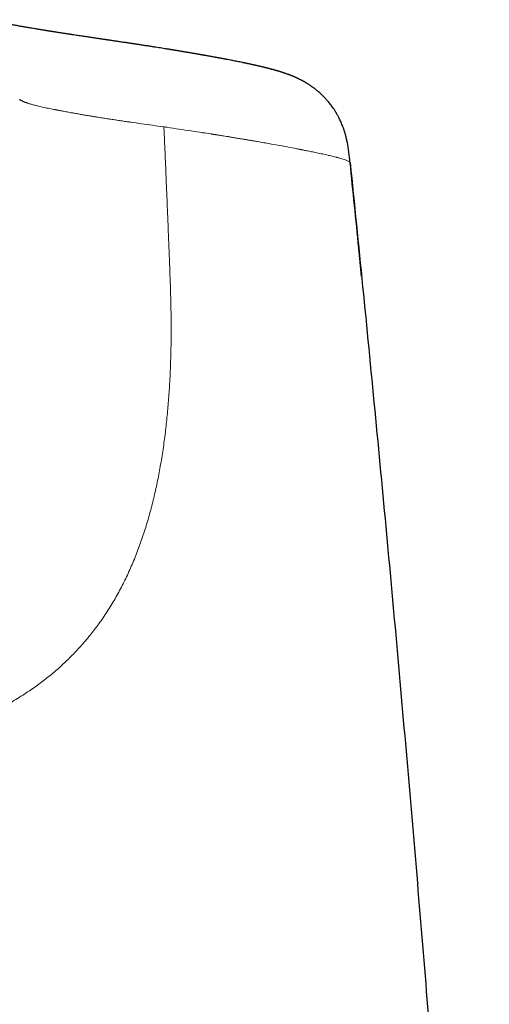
# Model space of a CAD drawing. Header units: millimetres. Extents: x 8 to 524, y 12 to 399.
# Tile 127 of 131: x 289.51 to 297.94, y 380.69 to 398.36. Entities that reach past the tile are written whole.
import ezdxf

# ---------------------------------------------------------------- set-up
doc = ezdxf.new("R2010")
doc.units = ezdxf.units.MM

msp = doc.modelspace()

# ---------------------------------------------------------------- linework, layer by layer
at = {"color": 7, "linetype": 'Continuous', "lineweight": 30}
for points, knots in [([(295.444, 395.796), (295.441, 395.824), (295.435, 395.883), (295.424, 395.974), (295.412, 396.064), (295.397, 396.148), (295.38, 396.225), (295.362, 396.295), (295.344, 396.357), (295.326, 396.411), (295.307, 396.46), (295.29, 396.503), (295.272, 396.542), (295.256, 396.577), (295.241, 396.607), (295.229, 396.63), (295.218, 396.649), (295.209, 396.665), (295.202, 396.678), (295.195, 396.689), (295.188, 396.702), (295.178, 396.717), (295.167, 396.734), (295.151, 396.76), (295.13, 396.791), (295.104, 396.826), (295.079, 396.858), (295.056, 396.887), (295.033, 396.913), (295.012, 396.937), (294.992, 396.958), (294.971, 396.98), (294.947, 397.004), (294.92, 397.03), (294.892, 397.055), (294.866, 397.078), (294.843, 397.097), (294.821, 397.115), (294.797, 397.133), (294.772, 397.151), (294.748, 397.168), (294.726, 397.183), (294.706, 397.197), (294.687, 397.208), (294.671, 397.219), (294.656, 397.227), (294.644, 397.235), (294.634, 397.241), (294.625, 397.246), (294.616, 397.251), (294.606, 397.256), (294.595, 397.263), (294.583, 397.269), (294.571, 397.275), (294.558, 397.282), (294.545, 397.289), (294.533, 397.294), (294.522, 397.3), (294.513, 397.304), (294.504, 397.308), (294.496, 397.312), (294.488, 397.316), (294.478, 397.32), (294.468, 397.325), (294.456, 397.33), (294.445, 397.335), (294.434, 397.34), (294.424, 397.344), (294.414, 397.348), (294.404, 397.353), (294.393, 397.357), (294.383, 397.361), (294.374, 397.364), (294.364, 397.368), (294.354, 397.372), (294.343, 397.376), (294.329, 397.381), (294.313, 397.387), (294.297, 397.393), (294.282, 397.398), (294.269, 397.403), (294.256, 397.407), (294.243, 397.411), (294.229, 397.416), (294.214, 397.42), (294.198, 397.426), (294.181, 397.431), (294.164, 397.436), (294.147, 397.441), (294.132, 397.445), (294.118, 397.45), (294.104, 397.453), (294.092, 397.457), (294.08, 397.46), (294.068, 397.464), (294.056, 397.467), (294.044, 397.47), (294.032, 397.473), (294.019, 397.477), (294.007, 397.48), (293.995, 397.483), (293.985, 397.486), (293.975, 397.488), (293.967, 397.49), (293.959, 397.492), (293.952, 397.494), (293.945, 397.496), (293.938, 397.497), (293.931, 397.499), (293.924, 397.501), (293.915, 397.503), (293.906, 397.506), (293.894, 397.508), (293.882, 397.511), (293.868, 397.515), (293.856, 397.517), (293.846, 397.52), (293.837, 397.522), (293.826, 397.525), (293.811, 397.528), (293.793, 397.532), (293.773, 397.537), (293.753, 397.541), (293.733, 397.546), (293.713, 397.55), (293.691, 397.555), (293.671, 397.56), (293.651, 397.564), (293.631, 397.568), (293.61, 397.573), (293.589, 397.577), (293.568, 397.582), (293.547, 397.586), (293.527, 397.59), (293.499, 397.596), (293.463, 397.603), (293.42, 397.612), (293.376, 397.621), (293.333, 397.629), (293.289, 397.638), (293.254, 397.644), (293.227, 397.649), (293.209, 397.653), (293.193, 397.656), (293.176, 397.659), (293.16, 397.662), (293.145, 397.665), (293.132, 397.667), (293.121, 397.669), (293.109, 397.672), (293.096, 397.674), (293.08, 397.677), (293.062, 397.68), (293.041, 397.684), (293.019, 397.688), (292.995, 397.693), (292.971, 397.697), (292.947, 397.701), (292.923, 397.706), (292.898, 397.71), (292.873, 397.715), (292.849, 397.719), (292.829, 397.722), (292.813, 397.725), (292.8, 397.727), (292.788, 397.729), (292.778, 397.731), (292.769, 397.733), (292.76, 397.734), (292.749, 397.736), (292.736, 397.739), (292.721, 397.741), (292.703, 397.744), (292.683, 397.748), (292.661, 397.752), (292.635, 397.756), (292.609, 397.761), (292.583, 397.765), (292.559, 397.769), (292.539, 397.772), (292.524, 397.775), (292.511, 397.777), (292.497, 397.78), (292.482, 397.782), (292.466, 397.785), (292.449, 397.788), (292.43, 397.791), (292.411, 397.794), (292.39, 397.797), (292.369, 397.801), (292.347, 397.805), (292.325, 397.808), (292.306, 397.811), (292.289, 397.814), (292.276, 397.816), (292.265, 397.818), (292.258, 397.819), (292.25, 397.821), (292.239, 397.822), (292.225, 397.825), (292.208, 397.828), (292.187, 397.831), (292.165, 397.834), (292.133, 397.84), (292.092, 397.846), (292.039, 397.855), (291.986, 397.863), (291.939, 397.871), (291.898, 397.877), (291.864, 397.882), (291.829, 397.888), (291.793, 397.893), (291.755, 397.899), (291.717, 397.905), (291.683, 397.91), (291.654, 397.915), (291.631, 397.918), (291.612, 397.921), (291.598, 397.923), (291.587, 397.925), (291.579, 397.926), (291.572, 397.927), (291.563, 397.928), (291.55, 397.93), (291.533, 397.933), (291.514, 397.936), (291.491, 397.939), (291.467, 397.943), (291.441, 397.947), (291.4, 397.953), (291.341, 397.961), (291.28, 397.97), (291.233, 397.977), (291.201, 397.982), (291.171, 397.987), (291.143, 397.991), (291.12, 397.994), (291.099, 397.997), (291.082, 398), (291.068, 398.002), (291.057, 398.003), (291.045, 398.005), (291.032, 398.007), (291.016, 398.009), (290.998, 398.012), (290.977, 398.015), (290.954, 398.019), (290.928, 398.022), (290.897, 398.027), (290.863, 398.032), (290.827, 398.037), (290.789, 398.043), (290.75, 398.049), (290.708, 398.055), (290.666, 398.061), (290.622, 398.068), (290.578, 398.075), (290.533, 398.081), (290.498, 398.087), (290.473, 398.09), (290.461, 398.092), (290.451, 398.094), (290.442, 398.095), (290.434, 398.096), (290.425, 398.098), (290.412, 398.1), (290.398, 398.102), (290.38, 398.105), (290.361, 398.108), (290.34, 398.111), (290.315, 398.115), (290.286, 398.119), (290.254, 398.124), (290.225, 398.129), (290.198, 398.133), (290.175, 398.137), (290.152, 398.14), (290.131, 398.144), (290.111, 398.147), (290.092, 398.15), (290.075, 398.152), (290.061, 398.155), (290.047, 398.157), (290.032, 398.159), (290.015, 398.162), (289.996, 398.165), (289.974, 398.169), (289.952, 398.172), (289.929, 398.176), (289.906, 398.18), (289.883, 398.184), (289.86, 398.187), (289.838, 398.191), (289.81, 398.196), (289.775, 398.202), (289.734, 398.209), (289.695, 398.215), (289.657, 398.222), (289.621, 398.228), (289.585, 398.234), (289.55, 398.24), (289.516, 398.246), (289.48, 398.252), (289.443, 398.259), (289.405, 398.266), (289.374, 398.271), (289.351, 398.276), (289.337, 398.278), (289.324, 398.281), (289.312, 398.283), (289.301, 398.285), (289.292, 398.287), (289.282, 398.288), (289.272, 398.29), (289.261, 398.292), (289.247, 398.295), (289.23, 398.298), (289.211, 398.302), (289.191, 398.306), (289.17, 398.31), (289.149, 398.314), (289.129, 398.318), (289.11, 398.321), (289.094, 398.325), (289.081, 398.327), (289.071, 398.329), (289.061, 398.331), (289.051, 398.333), (289.04, 398.335), (289.029, 398.338), (289.017, 398.34), (289.004, 398.343), (288.991, 398.346), (288.977, 398.349), (288.964, 398.351), (288.952, 398.354), (288.941, 398.356), (288.931, 398.359), (288.922, 398.361), (288.917, 398.362), (288.914, 398.362)], [0, 0, 0, 0, 0.004481, 0.009753, 0.014696, 0.019312, 0.023603, 0.027566, 0.031002, 0.034148, 0.037005, 0.039573, 0.041852, 0.044093, 0.045964, 0.04747, 0.048731, 0.049837, 0.050641, 0.051381, 0.052302, 0.053447, 0.054816, 0.05641, 0.059446, 0.062368, 0.065109, 0.067669, 0.070051, 0.072253, 0.074277, 0.076124, 0.078806, 0.081625, 0.084616, 0.087781, 0.089888, 0.092214, 0.094861, 0.09775, 0.100477, 0.102986, 0.1053, 0.107566, 0.109537, 0.111328, 0.112871, 0.114166, 0.115085, 0.11622, 0.117602, 0.119232, 0.120662, 0.122329, 0.124291, 0.126183, 0.127875, 0.129367, 0.13087, 0.132096, 0.133217, 0.134529, 0.136067, 0.137809, 0.139754, 0.141729, 0.143543, 0.145197, 0.146691, 0.148732, 0.150625, 0.152414, 0.154098, 0.155746, 0.157676, 0.159929, 0.162502, 0.165828, 0.169158, 0.172178, 0.175015, 0.177718, 0.180324, 0.1831, 0.186407, 0.189954, 0.193685, 0.197527, 0.201274, 0.204585, 0.207727, 0.210635, 0.213316, 0.21593, 0.218541, 0.221334, 0.223804, 0.226516, 0.229383, 0.2321, 0.234639, 0.236999, 0.239189, 0.240831, 0.242419, 0.243954, 0.245436, 0.247014, 0.248468, 0.250112, 0.251944, 0.253966, 0.256158, 0.259267, 0.262068, 0.26456, 0.266743, 0.268618, 0.270218, 0.273759, 0.277573, 0.281598, 0.285666, 0.289726, 0.293771, 0.297943, 0.302266, 0.305825, 0.309589, 0.313561, 0.317632, 0.321582, 0.325406, 0.329192, 0.333006, 0.34071, 0.348345, 0.355903, 0.363549, 0.370531, 0.377817, 0.380763, 0.383699, 0.386426, 0.388927, 0.391584, 0.393928, 0.395958, 0.397681, 0.399461, 0.401517, 0.40385, 0.406734, 0.409893, 0.413278, 0.416889, 0.420728, 0.424099, 0.427628, 0.431315, 0.43504, 0.43842, 0.441428, 0.443529, 0.4454, 0.447041, 0.448451, 0.44963, 0.450781, 0.452292, 0.454095, 0.456191, 0.458579, 0.461395, 0.464529, 0.467667, 0.471556, 0.475085, 0.478253, 0.48106, 0.482731, 0.484324, 0.486075, 0.487999, 0.490096, 0.492367, 0.494666, 0.497119, 0.499726, 0.502487, 0.50522, 0.507989, 0.510407, 0.512473, 0.514188, 0.515289, 0.516175, 0.517078, 0.518145, 0.519956, 0.522103, 0.524587, 0.527246, 0.529915, 0.535913, 0.541963, 0.548067, 0.554343, 0.558049, 0.561843, 0.565724, 0.569693, 0.57375, 0.577894, 0.582036, 0.584845, 0.587257, 0.589273, 0.590891, 0.591884, 0.592632, 0.593294, 0.594203, 0.595597, 0.597346, 0.599448, 0.601897, 0.60449, 0.607136, 0.609833, 0.617521, 0.625604, 0.628948, 0.632353, 0.635571, 0.638438, 0.640955, 0.643085, 0.644876, 0.64633, 0.647445, 0.648603, 0.650003, 0.651679, 0.653631, 0.65586, 0.658365, 0.661146, 0.664524, 0.668237, 0.672267, 0.676457, 0.680771, 0.685483, 0.690334, 0.695325, 0.700457, 0.70573, 0.711132, 0.712964, 0.714494, 0.715721, 0.716645, 0.717557, 0.718729, 0.720161, 0.722037, 0.724228, 0.726734, 0.72933, 0.731834, 0.736327, 0.74049, 0.744325, 0.747831, 0.751007, 0.753853, 0.756871, 0.759668, 0.762246, 0.764604, 0.766553, 0.768374, 0.770433, 0.772797, 0.775589, 0.778683, 0.78208, 0.785369, 0.788867, 0.792336, 0.795727, 0.799039, 0.802273, 0.808942, 0.815396, 0.821725, 0.827934, 0.834056, 0.840105, 0.846206, 0.852395, 0.858822, 0.865562, 0.873234, 0.880822, 0.883772, 0.886697, 0.889442, 0.89194, 0.894149, 0.896123, 0.898094, 0.900252, 0.902599, 0.905134, 0.909425, 0.913873, 0.918462, 0.923494, 0.928562, 0.933614, 0.938454, 0.943054, 0.946102, 0.948916, 0.951573, 0.954396, 0.957422, 0.960651, 0.964085, 0.968101, 0.972369, 0.9768, 0.981159, 0.985362, 0.989532, 0.993406, 0.997081, 1, 1, 1, 1]), ([(295.444, 395.799), (295.519, 395.058), (295.67, 393.577), (295.887, 391.353), (296.098, 389.13), (296.301, 386.905), (296.497, 384.68), (296.687, 382.454), (296.869, 380.228), (297.043, 378.001), (297.211, 375.774), (297.372, 373.546), (297.526, 371.317), (297.672, 369.088), (297.812, 366.859), (297.899, 365.372), (297.942, 364.629)], [0, 0, 0, 0, 0.071429, 0.142857, 0.214286, 0.285714, 0.357143, 0.428571, 0.5, 0.571429, 0.642857, 0.714286, 0.785714, 0.857143, 0.928571, 1, 1, 1, 1]), ([(295.65, 393.756), (295.634, 393.925), (295.566, 394.605), (295.497, 395.285), (295.444, 395.797)], [0, 0, 0, 0, 0.24793, 1, 1, 1, 1])]:
    msp.add_open_spline(points, degree=3, knots=knots, dxfattribs=at)
at = {"color": 252, "linetype": 'Continuous', "lineweight": 0}
for points, knots in [([(289.506, 396.93), (289.508, 396.929), (289.512, 396.927), (289.517, 396.924), (289.519, 396.923)], [0, 0, 0, 0, 0.499961, 1, 1, 1, 1]), ([(289.519, 396.923), (289.521, 396.922), (289.526, 396.919), (289.534, 396.915), (289.545, 396.91), (289.557, 396.904), (289.568, 396.898), (289.577, 396.894), (289.583, 396.892), (289.589, 396.889), (289.596, 396.886), (289.603, 396.883), (289.611, 396.881), (289.621, 396.876), (289.636, 396.871), (289.658, 396.863), (289.685, 396.855), (289.716, 396.845), (289.748, 396.837), (289.779, 396.828), (289.828, 396.816), (289.899, 396.8), (289.997, 396.778), (290.082, 396.761), (290.135, 396.751), (290.154, 396.747), (290.16, 396.746), (290.165, 396.745), (290.171, 396.744), (290.176, 396.743), (290.182, 396.742), (290.188, 396.741), (290.196, 396.739), (290.209, 396.737), (290.227, 396.733), (290.252, 396.728), (290.283, 396.722), (290.321, 396.715), (290.364, 396.707), (290.414, 396.698), (290.47, 396.688), (290.534, 396.676), (290.603, 396.664), (290.678, 396.651), (290.736, 396.641), (290.778, 396.634), (290.801, 396.631), (290.824, 396.627), (290.848, 396.623), (290.873, 396.619), (290.92, 396.611), (290.99, 396.6), (291.082, 396.586), (291.17, 396.572), (291.244, 396.561), (291.304, 396.552), (291.352, 396.545), (291.398, 396.538), (291.45, 396.53), (291.549, 396.516), (291.699, 396.495), (291.898, 396.467), (292.032, 396.449), (292.099, 396.44)], [0, 0, 0, 0, 0.013877, 0.030265, 0.049163, 0.070572, 0.094491, 0.102527, 0.110811, 0.119343, 0.128123, 0.137151, 0.146427, 0.15535, 0.174964, 0.193646, 0.221989, 0.247874, 0.271299, 0.292469, 0.313406, 0.365689, 0.417895, 0.463769, 0.483932, 0.486194, 0.488456, 0.490718, 0.49298, 0.495242, 0.497503, 0.499764, 0.502951, 0.507641, 0.515255, 0.525034, 0.53698, 0.551092, 0.56737, 0.584519, 0.603557, 0.624486, 0.647306, 0.668954, 0.692069, 0.698365, 0.704762, 0.711259, 0.717858, 0.724557, 0.731356, 0.756336, 0.779588, 0.801112, 0.820907, 0.832465, 0.843339, 0.85353, 0.864025, 0.877802, 0.91869, 0.959423, 1, 1, 1, 1]), ([(292.099, 396.44), (292.109, 396.438), (292.129, 396.435), (292.149, 396.432), (292.159, 396.431)], [0, 0, 0, 0, 0.4999871, 1, 1, 1, 1]), ([(292.101, 396.44), (292.106, 396.34), (292.115, 396.137), (292.129, 395.827), (292.142, 395.506), (292.156, 395.172), (292.17, 394.822), (292.185, 394.456), (292.2, 394.073), (292.21, 393.811), (292.215, 393.678)], [0, 0, 0, 0, 0.108535, 0.220488, 0.336543, 0.457384, 0.583696, 0.716154, 0.855034, 1, 1, 1, 1]), ([(292.159, 396.431), (292.233, 396.42), (292.38, 396.398), (292.592, 396.366), (292.78, 396.337), (292.9, 396.319), (292.958, 396.31), (292.972, 396.308), (292.986, 396.305), (293, 396.303), (293.014, 396.301), (293.028, 396.299), (293.04, 396.297), (293.057, 396.294), (293.079, 396.291), (293.111, 396.286), (293.151, 396.28), (293.199, 396.272), (293.255, 396.263), (293.317, 396.253), (293.385, 396.242), (293.459, 396.229), (293.519, 396.219), (293.564, 396.212), (293.592, 396.207), (293.62, 396.202), (293.649, 396.198), (293.678, 396.193), (293.705, 396.188), (293.727, 396.184), (293.77, 396.177), (293.885, 396.157), (294.066, 396.125), (294.268, 396.088), (294.415, 396.06), (294.496, 396.044), (294.524, 396.039), (294.532, 396.037), (294.54, 396.036), (294.548, 396.034), (294.555, 396.033), (294.563, 396.031), (294.578, 396.028), (294.6, 396.024), (294.632, 396.017), (294.669, 396.01), (294.709, 396.002), (294.752, 395.993), (294.799, 395.983), (294.848, 395.973), (294.898, 395.963), (294.95, 395.952), (295.002, 395.94), (295.053, 395.928), (295.102, 395.917), (295.145, 395.906), (295.175, 395.899), (295.191, 395.895), (295.196, 395.894), (295.201, 395.892), (295.206, 395.891), (295.211, 395.89), (295.234, 395.884), (295.272, 395.873), (295.319, 395.859), (295.357, 395.847), (295.388, 395.835), (295.411, 395.825), (295.428, 395.815), (295.439, 395.807), (295.442, 395.801), (295.443, 395.799)], [0, 0, 0, 0, 0.035521, 0.071055, 0.106606, 0.132897, 0.135479, 0.138062, 0.140645, 0.143228, 0.145811, 0.148395, 0.150978, 0.15243, 0.157404, 0.163439, 0.170534, 0.179884, 0.190604, 0.202695, 0.216158, 0.230993, 0.247202, 0.252853, 0.258653, 0.264603, 0.270703, 0.276953, 0.283353, 0.287835, 0.291081, 0.311489, 0.364222, 0.416994, 0.463466, 0.483923, 0.48622, 0.488517, 0.490813, 0.49311, 0.495407, 0.497704, 0.500001, 0.508438, 0.518368, 0.529793, 0.542712, 0.557127, 0.573039, 0.590448, 0.608964, 0.628921, 0.650321, 0.673165, 0.694463, 0.716883, 0.737541, 0.740311, 0.743095, 0.745895, 0.748709, 0.751539, 0.754383, 0.788622, 0.821853, 0.854075, 0.885286, 0.915486, 0.944672, 0.972845, 1, 1, 1, 1]), ([(292.215, 393.678), (292.219, 393.563), (292.226, 393.329), (292.232, 392.974), (292.232, 392.611), (292.224, 392.239), (292.209, 391.889), (292.188, 391.561), (292.162, 391.258), (292.129, 390.953), (292.088, 390.648), (292.039, 390.349), (291.983, 390.057), (291.92, 389.772), (291.847, 389.491), (291.766, 389.215), (291.674, 388.944), (291.573, 388.68), (291.462, 388.424), (291.34, 388.177), (291.209, 387.939), (291.068, 387.711), (290.917, 387.494), (290.757, 387.288), (290.588, 387.092), (290.411, 386.908), (290.227, 386.734), (290.035, 386.572), (289.836, 386.42), (289.618, 386.269), (289.38, 386.121), (289.121, 385.977), (288.855, 385.847), (288.585, 385.729), (288.299, 385.618), (287.999, 385.515), (287.684, 385.42), (287.367, 385.335), (287.05, 385.26), (286.735, 385.194), (286.423, 385.135), (286.115, 385.084), (285.81, 385.037), (285.605, 385.01), (285.504, 384.997)], [0, 0, 0, 0, 0.0235156, 0.0477354, 0.072617, 0.0981263, 0.1242254, 0.1451137, 0.1663164, 0.1878204, 0.2096076, 0.2316515, 0.2527449, 0.2740392, 0.2955235, 0.3171752, 0.3389728, 0.3608994, 0.3829432, 0.4050913, 0.4273268, 0.4496307, 0.4719829, 0.494368, 0.5167749, 0.5391885, 0.5615891, 0.5839558, 0.6062769, 0.6285395, 0.6551517, 0.6816178, 0.707911, 0.7340068, 0.7598751, 0.7885392, 0.8168454, 0.8447541, 0.8722199, 0.8992056, 0.9252083, 0.9506786, 0.9756047, 1, 1, 1, 1])]:
    msp.add_open_spline(points, degree=3, knots=knots, dxfattribs=at)

doc.saveas('drawing.dxf')
